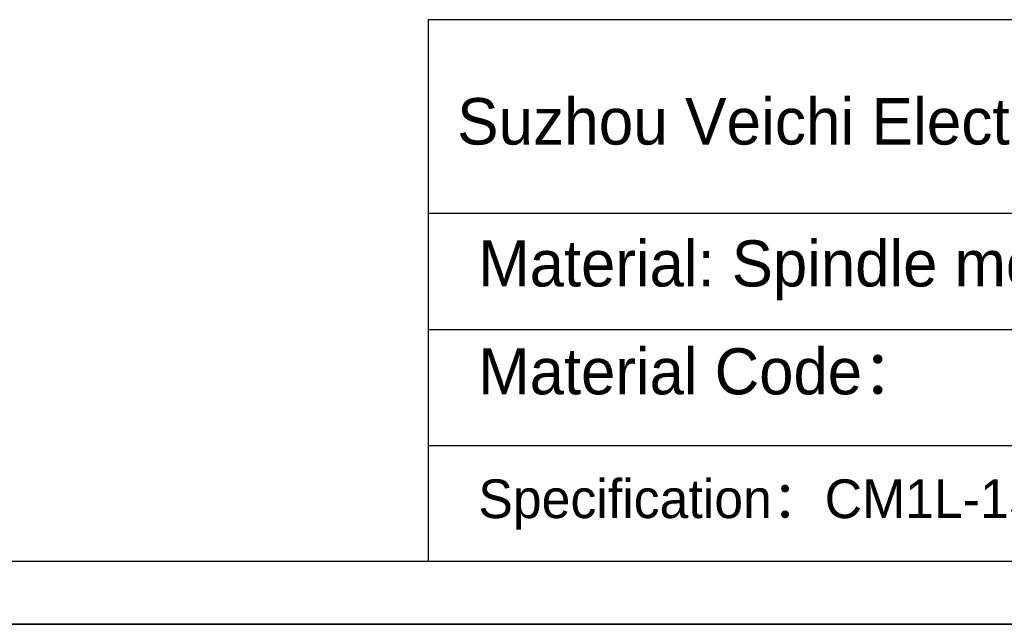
# Model space of a CAD drawing. Header units: inches. Extents: x -145 to 8431, y -8689 to -4411.
# Tile 4 of 14: x 1648 to 1903, y -8689 to -8533. Entities that reach past the tile are written whole.
import ezdxf

# ---------------------------------------------------------------- set-up
doc = ezdxf.new("R2010")
doc.units = ezdxf.units.IN
doc.header["$MEASUREMENT"] = 0
doc.layers.add('1', color=1, linetype='Continuous')
doc.layers.add('尺寸标注', color=7, linetype='Continuous')
doc.layers.add('图框', color=7, linetype='Continuous', lineweight=30)
doc.styles.add('SLDTEXTSTYLE0', font='txt')

msp = doc.modelspace()

# ---------------------------------------------------------------- linework, layer by layer
for p, q in [((2229.957, -8689.0992), (869.157, -8689.0992)), ((869.157, -8689.0992), (2229.957, -8689.0992)), ((869.157, -8689.0992), (2229.957, -8689.0992))]:
    msp.add_line(p, q)
at = {"layer": '1'}
msp.add_line((2213.757, -8672.8992), (950.157, -8672.8992), dxfattribs=at)
at = {"layer": '图框'}
for p, q in [((2213.757, -8532.8992), (1753.757, -8532.8992)), ((1753.757, -8532.8992), (1753.757, -8672.8992))]:
    msp.add_line(p, q, dxfattribs=at)
at = {"layer": '尺寸标注'}
for p, q in [((1753.757, -8582.8992), (2213.757, -8582.8992)), ((1753.757, -8612.8992), (2213.757, -8612.8992)), ((1753.757, -8642.8992), (2213.757, -8642.8992))]:
    msp.add_line(p, q, dxfattribs=at)

# ---------------------------------------------------------------- texts
at = {"layer": '尺寸标注', "attachment_point": 1, "style": 'SLDTEXTSTYLE0'}
for s, insert, char_height in [('Suzhou Veichi Electric Co.,Ltd', (1761.2454, -8553.1528), 12), ('Material: Spindle motor', (1766.7229, -8589.9127), 11.90625), ('Material Code：', (1766.7229, -8617.7864), 11.90625), ('Specification：CM1L-1560D5R5-U228K7Y', (1766.7229, -8651.6635), 10)]:
    msp.add_mtext(s, dxfattribs=dict(at, insert=insert, char_height=char_height))

doc.saveas('drawing.dxf')
